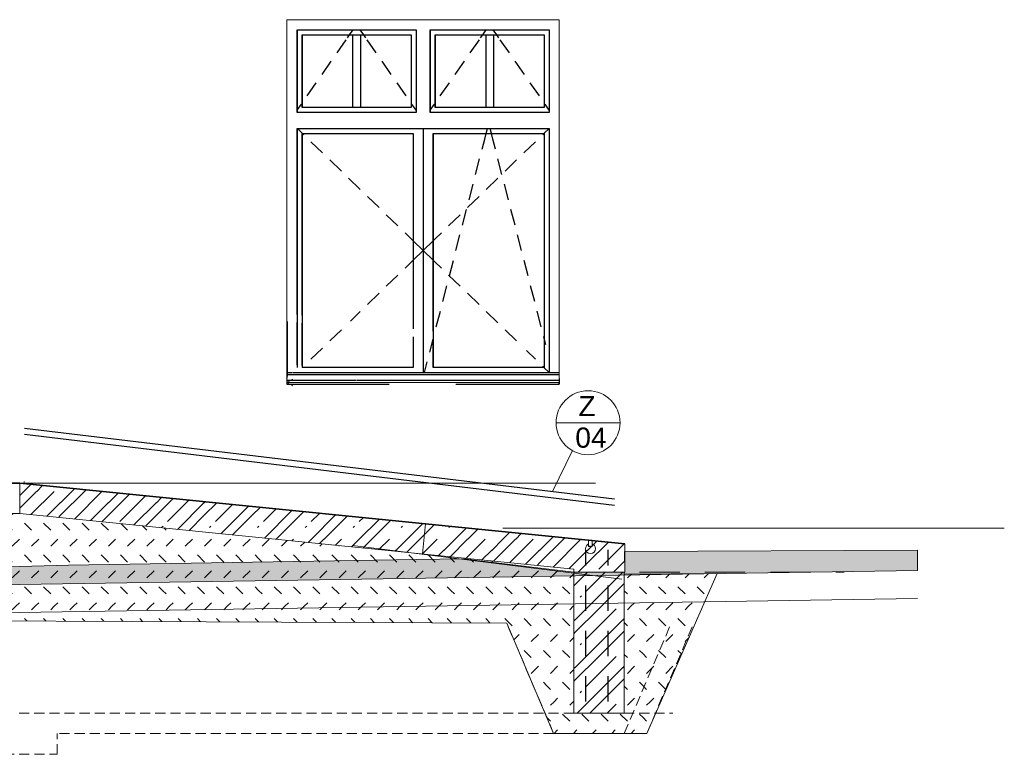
# Model space of a CAD drawing. Header units: millimetres. Extents: x 126830 to 197420, y -10585 to 21156.
# Tile 53 of 100: x 182881 to 187763, y -10585 to -6940. Entities that reach past the tile are written whole.
import ezdxf

# ---------------------------------------------------------------- set-up
doc = ezdxf.new("R2010")
doc.units = ezdxf.units.MM
doc.header["$MEASUREMENT"] = 0
for name, pattern in [('Čárkovaná', [325, 200, -125]), ('čárkovaná 3', [75, 50, -25]), ('Čárkovaná M', [225, 125, -100])]:
    doc.linetypes.add(name, pattern=pattern)
for name, color, linetype in [('Konstrukce - nenosné', 7, 'Continuous'), ('Nové_0', 7, 'Continuous'), ('Nové_Konstrukce - nosné', 7, 'Continuous'), ('Popis', 7, 'Continuous'), ('Popis_CZ', 7, 'Continuous'), ('Situace - terén', 7, 'Continuous'), ('TZB - VZT', 7, 'Continuous'), ('Výplně - Povrchové', 7, 'Continuous')]:
    doc.layers.add(name, color=color, linetype=linetype)
doc.styles.add('GENEROVANÝ_STYL_1', font='txt')

# ---------------------------------------------------------------- blocks, each defined once
blk = doc.blocks.new('*X172', base_point=(40059.5, 0))
at = {"layer": 'Konstrukce - nenosné', "color": 7, "linetype": 'Continuous', "lineweight": 13}
for p, q in [((182902.1, -9280.3), (182936.8, -9245.6)), ((182965.3, -9280.3), (182994.3, -9251.4)), ((183139.6, -9280.3), (183152.6, -9267.3)), ((183202.8, -9280.3), (183210.1, -9273)), ((182881.4, -9300.9), (182902.1, -9280.3)), ((182881.4, -9363.4), (182964.6, -9280.3)), ((182936.4, -9395.6), (183051.7, -9280.3)), ((183083.7, -9336.2), (183139.6, -9280.3)), ((183083.7, -9398.7), (183202.1, -9280.3)), ((183152.3, -9417.3), (183288.6, -9280.9)), ((183321.2, -9336.2), (183368.4, -9288.9)), ((183321.2, -9398.7), (183425.2, -9294.6)), ((183377, -9430), (183504.4, -9302.6)), ((183558.7, -9336.2), (183584.3, -9310.6)), ((183558.7, -9398.7), (183641.1, -9316.3)), ((183614.5, -9430), (183720.2, -9324.3)), ((183015.6, -9403.5), (183083.7, -9335.5)), ((183231.4, -9425.2), (183321.2, -9335.5)), ((183447.2, -9446.9), (183558.7, -9335.5)), ((183663, -9468.6), (183796.2, -9335.5)), ((183796.2, -9336.2), (183800.1, -9332.3)), ((183796.2, -9398.7), (183856.9, -9338)), ((183852, -9430), (183936.1, -9345.9)), ((183878.8, -9490.3), (184015.2, -9353.9)), ((184033.7, -9398.7), (184072.7, -9359.7)), ((184089.5, -9430), (184151.9, -9367.6)), ((183073.1, -9409.3), (183083.7, -9398.7)), ((183288.9, -9431), (183321.2, -9398.7)), ((183504.7, -9452.7), (183558.7, -9398.7)), ((183720.5, -9474.4), (183796.2, -9398.7)), ((183936.3, -9496.1), (184033.7, -9398.7)), ((184094.7, -9512), (184231.1, -9375.6)), ((184152.8, -9517.1), (184271.2, -9398.7)), ((184271.2, -9398.7), (184288.6, -9381.3)), ((184327, -9430), (184367.7, -9389.3)), ((184327.1, -9517.1), (184446.9, -9397.2)), ((184390.3, -9517.1), (184504.4, -9403)), ((184564.5, -9430), (184583.6, -9411)), ((184564.6, -9517.1), (184662.7, -9418.9)), ((183584.6, -9459.9), (183591.7, -9452.9)), ((183822.1, -9459.9), (183829.2, -9452.9)), ((184059.6, -9459.9), (184066.7, -9452.9)), ((184297.1, -9459.9), (184304.2, -9452.9)), ((184534.6, -9459.9), (184541.7, -9452.9)), ((184627.8, -9517.1), (184720.2, -9424.7)), ((184772.1, -9459.9), (184779.2, -9452.9)), ((184802.1, -9517.1), (184878.6, -9440.6)), ((184865.3, -9517.1), (184936, -9446.4)), ((185009.6, -9459.9), (185015.2, -9454.3)), ((185039.6, -9517.1), (185094.4, -9462.3)), ((185102.8, -9517.1), (185151.9, -9468)), ((184151.4, -9517.7), (184152.1, -9517.1)), ((184230.6, -9525.7), (184239.2, -9517.1)), ((184310.5, -9533.7), (184327.1, -9517.1)), ((184367.3, -9539.4), (184389.6, -9517.1)), ((184446.4, -9547.3), (184476.7, -9517.1)), ((184526.3, -9555.4), (184564.6, -9517.1)), ((184583.1, -9561.1), (184627.1, -9517.1)), ((184662.2, -9569), (184714.2, -9517.1)), ((184746.2, -9573), (184802.1, -9517.1)), ((184798.9, -9582.8), (184864.6, -9517.1)), ((184878, -9590.7), (184951.7, -9517.1)), ((184983.7, -9573), (185039.6, -9517.1)), ((185014.7, -9604.5), (185102.1, -9517.1)), ((185093.8, -9612.4), (185189.2, -9517.1)), ((185221.2, -9573), (185277.1, -9517.1)), ((185230.5, -9626.2), (185339.6, -9517.1)), ((185277.1, -9517.1), (185310.2, -9483.9)), ((185309.7, -9634.1), (185426.7, -9517.1)), ((185340.3, -9517.1), (185367.7, -9489.7)), ((185458.7, -9573), (185514.6, -9517.1)), ((185458.7, -9635.5), (185577.1, -9517.1)), ((185514.6, -9517.1), (185526, -9505.6)), ((185525.5, -9655.8), (185662, -9519.3)), ((185577.8, -9517.1), (185583.5, -9511.4)), ((185696.2, -9573), (185741.9, -9527.3)), ((185696.2, -9635.5), (185798.7, -9533)), ((185752, -9666.7), (185877.8, -9540.9)), ((184741.4, -9577), (184746.2, -9572.2)), ((184957.2, -9598.7), (184983.7, -9572.2)), ((185173, -9620.4), (185221.2, -9572.2)), ((185388.8, -9642.1), (185458.7, -9572.2)), ((185604.6, -9663.8), (185696.2, -9572.2)), ((185446.3, -9647.8), (185458.7, -9635.5)), ((185650.7, -9680.9), (185696.2, -9635.5)), ((185825, -9680.9), (185880.8, -9625.1))]:
    blk.add_line(p, q, dxfattribs=at)
blk = doc.blocks.new('výplň_40_2', base_point=(40059.5, 0))
at = {"layer": 'Konstrukce - nenosné', "color": 7, "linetype": 'Continuous', "lineweight": 13, "flags": 128}
blk.add_lwpolyline([(182881.4, -9390), (182881.4, -9240), (185880.8, -9541.2), (185880.8, -9680.9), (185628.4, -9680.9), (185628.4, -9666.1)], close=True, dxfattribs=at)
at = {"layer": 'Konstrukce - nenosné', "color": 7, "linetype": 'Continuous', "lineweight": 13}
blk.add_blockref('*X172', (40059.5, 0), dxfattribs=at)
blk = doc.blocks.new('Čára_41_2', base_point=(184205.8, -8740))
at = {"layer": 'Popis', "color": 7, "linetype": 'Continuous', "lineweight": 13}
for q in [(184234.5, -8723.5), (185559.5, -8740), (184234.5, -8756.6)]:
    blk.add_line((184205.8, -8740), q, dxfattribs=at)
blk = doc.blocks.new('Čára_42_2', base_point=(182483.3, -9240))
at = {"layer": 'Popis', "color": 7, "linetype": 'Continuous', "lineweight": 13}
for q in [(182512, -9223.5), (185735.7, -9240), (182512, -9256.6)]:
    blk.add_line((182483.3, -9240), q, dxfattribs=at)
blk = doc.blocks.new('*X301', base_point=(40059.5, 0))
at = {"layer": 'Konstrukce - nenosné', "color": 7, "linetype": 'Continuous', "lineweight": 13}
for p, q in [((185628.4, -9686.1), (185633.6, -9680.9)), ((185633.6, -9681.6), (185634.3, -9680.9)), ((185633.6, -9744.1), (185696.8, -9680.9)), ((185689.5, -9862.5), (185871.1, -9680.9)), ((185689.5, -9775.4), (185784, -9680.9)), ((185871.1, -9681.6), (185871.8, -9680.9)), ((185628.4, -9749.4), (185633.6, -9744.1)), ((185752.8, -9862.5), (185871.1, -9744.1)), ((185871.1, -9744.1), (185878.4, -9736.9)), ((185659.6, -9805.3), (185666.6, -9798.3)), ((185633.6, -9918.4), (185689.5, -9862.5)), ((185633.6, -9980.9), (185752, -9862.5)), ((185689.5, -10012.2), (185839.1, -9862.5)), ((185628.4, -9922.9), (185633.6, -9917.6)), ((185689.5, -10099.3), (185871.1, -9917.6)), ((185871.1, -9918.4), (185878.4, -9911.1)), ((185628.4, -9986.1), (185633.6, -9980.9)), ((185752.8, -10099.3), (185871.1, -9980.9)), ((185871.1, -9980.9), (185878.4, -9973.6)), ((185659.6, -10042.1), (185666.6, -10035)), ((185633.6, -10155.1), (185689.5, -10099.3)), ((185633.6, -10217.6), (185752, -10099.3)), ((185689.5, -10248.9), (185839.1, -10099.3)), ((185628.4, -10159.6), (185633.6, -10154.4)), ((185689.5, -10336), (185871.1, -10154.4)), ((185871.1, -10155.1), (185878.4, -10147.9)), ((185628.4, -10222.9), (185633.6, -10217.6)), ((185752.8, -10336), (185871.1, -10217.6)), ((185871.1, -10217.6), (185878.4, -10210.4)), ((185659.6, -10278.8), (185666.6, -10271.8)), ((185644.6, -10380.9), (185689.5, -10336)), ((185707.1, -10380.9), (185752, -10336)), ((185794.2, -10380.9), (185839.1, -10336))]:
    blk.add_line(p, q, dxfattribs=at)
blk = doc.blocks.new('výplň_73_2', base_point=(40059.5, 0))
at = {"layer": 'Konstrukce - nenosné', "color": 7, "linetype": 'Continuous', "lineweight": 13, "flags": 128}
blk.add_lwpolyline([(185878.4, -10380.9), (185628.4, -10380.9), (185628.4, -9680.9), (185878.4, -9680.9)], close=True, dxfattribs=at)
at = {"layer": 'Konstrukce - nenosné', "color": 7, "linetype": 'Continuous', "lineweight": 13}
blk.add_blockref('*X301', (40059.5, 0), dxfattribs=at)
blk = doc.blocks.new('*X303', base_point=(40059.5, 0))
at = {"layer": 'Výplně - Povrchové', "color": 7, "linetype": 'Continuous', "lineweight": 13}
for p, q in [((181033.7, -9394.3), (181037.9, -9390)), ((181129, -9394.3), (181133.2, -9390)), ((181224.3, -9394.3), (181228.5, -9390)), ((181319.6, -9394.3), (181323.8, -9390)), ((181414.9, -9394.3), (181419.1, -9390)), ((181510.2, -9394.3), (181514.4, -9390)), ((181605.5, -9394.3), (181609.7, -9390)), ((181700.8, -9394.3), (181705, -9390)), ((181796.1, -9394.3), (181800.3, -9390)), ((181891.4, -9394.3), (181895.6, -9390)), ((181986.7, -9394.3), (181990.9, -9390)), ((182082, -9394.3), (182086.2, -9390)), ((182177.3, -9394.3), (182181.5, -9390)), ((182272.6, -9394.3), (182276.8, -9390)), ((182367.9, -9394.3), (182372.1, -9390)), ((182463.2, -9394.3), (182467.4, -9390)), ((182558.5, -9394.3), (182562.7, -9390)), ((182653.8, -9394.3), (182658, -9390)), ((182749.1, -9394.3), (182753.3, -9390)), ((182844.4, -9394.3), (182848.6, -9390)), ((180938.4, -9473.2), (180908.1, -9442.9)), ((181033.7, -9473.2), (180998.3, -9437.8)), ((181129, -9473.2), (181093.6, -9437.8)), ((181206.6, -9455.5), (181188.9, -9437.8)), ((181224.3, -9473.2), (181206.6, -9455.5)), ((181319.6, -9473.2), (181284.2, -9437.8)), ((181414.9, -9473.2), (181379.5, -9437.8)), ((181510.2, -9473.2), (181474.8, -9437.8)), ((181605.5, -9473.2), (181570.1, -9437.8)), ((181683.1, -9455.5), (181665.4, -9437.8)), ((181700.8, -9473.2), (181683.1, -9455.5)), ((181796.1, -9473.2), (181760.7, -9437.8)), ((181891.4, -9473.2), (181856, -9437.8)), ((181986.7, -9473.2), (181951.3, -9437.8)), ((182082, -9473.2), (182046.6, -9437.8)), ((182159.6, -9455.5), (182141.9, -9437.8)), ((182177.3, -9473.2), (182159.6, -9455.5)), ((182272.6, -9473.2), (182237.2, -9437.8)), ((182367.9, -9473.2), (182332.5, -9437.8)), ((182463.2, -9473.2), (182427.8, -9437.8)), ((182558.5, -9473.2), (182523.1, -9437.8)), ((182636.1, -9455.5), (182618.4, -9437.8)), ((182653.8, -9473.2), (182636.1, -9455.5)), ((182749.1, -9473.2), (182713.7, -9437.8)), ((182844.4, -9473.2), (182809, -9437.8)), ((182939.7, -9473.2), (182904.3, -9437.8)), ((183035, -9473.2), (182999.6, -9437.8)), ((183112.6, -9455.5), (183094.9, -9437.8)), ((183130.3, -9473.2), (183112.6, -9455.5)), ((183225.6, -9473.2), (183190.2, -9437.8)), ((183320.9, -9473.2), (183285.5, -9437.8)), ((183416.2, -9473.2), (183383.5, -9440.5)), ((183511.5, -9473.2), (183489.5, -9451.2)), ((183606.8, -9473.2), (183595.4, -9461.8)), ((180747.8, -9552.1), (180783.2, -9516.8)), ((180843.1, -9552.1), (180878.5, -9516.8)), ((180938.4, -9552.1), (180973.8, -9516.8)), ((181033.7, -9552.1), (181069.1, -9516.8)), ((181129, -9552.1), (181164.4, -9516.8)), ((181224.3, -9552.1), (181259.7, -9516.8)), ((181319.6, -9552.1), (181355, -9516.8)), ((181414.9, -9552.1), (181450.3, -9516.8)), ((181510.2, -9552.1), (181545.6, -9516.8)), ((181605.5, -9552.1), (181640.9, -9516.8)), ((181700.8, -9552.1), (181736.2, -9516.8)), ((181796.1, -9552.1), (181831.5, -9516.8)), ((181891.4, -9552.1), (181926.8, -9516.8)), ((181986.7, -9552.1), (182022.1, -9516.8)), ((182082, -9552.1), (182117.4, -9516.8)), ((182177.3, -9552.1), (182212.7, -9516.8)), ((182272.6, -9552.1), (182308, -9516.8)), ((182367.9, -9552.1), (182403.3, -9516.8)), ((182463.2, -9552.1), (182498.6, -9516.8)), ((182558.5, -9552.1), (182593.9, -9516.8)), ((182653.8, -9552.1), (182689.2, -9516.8)), ((182749.1, -9552.1), (182784.5, -9516.8)), ((182844.4, -9552.1), (182879.8, -9516.8)), ((182939.7, -9552.1), (182975.1, -9516.8)), ((183035, -9552.1), (183070.4, -9516.8)), ((183130.3, -9552.1), (183165.7, -9516.8)), ((183225.6, -9552.1), (183261, -9516.8)), ((183320.9, -9552.1), (183356.3, -9516.8)), ((183416.2, -9552.1), (183451.6, -9516.8)), ((183511.5, -9552.1), (183546.9, -9516.8)), ((183606.8, -9552.1), (183642.2, -9516.8)), ((183702.1, -9473.2), (183701.4, -9472.5)), ((183702.1, -9552.1), (183737.5, -9516.8)), ((183797.4, -9552.1), (183832.8, -9516.8)), ((183892.7, -9552.1), (183928.1, -9516.8)), ((183988, -9552.1), (184023.4, -9516.8)), ((184083.3, -9552.1), (184118.7, -9516.8)), ((184178.6, -9552.1), (184207.4, -9523.3)), ((184273.9, -9552.1), (184294, -9532)), ((184369.2, -9552.1), (184380.6, -9540.7)), ((184464.5, -9552.1), (184467.2, -9549.4)), ((180652.5, -9631), (180623.8, -9602.3)), ((180730.1, -9613.4), (180712.4, -9595.7)), ((180747.8, -9631), (180730.1, -9613.4)), ((180843.1, -9631), (180807.7, -9595.7)), ((180938.4, -9631), (180903, -9595.7)), ((181033.7, -9631), (180998.3, -9595.7)), ((181129, -9631), (181093.6, -9595.7)), ((181206.6, -9613.4), (181188.9, -9595.7)), ((181224.3, -9631), (181206.6, -9613.4)), ((181319.6, -9631), (181284.2, -9595.7)), ((181414.9, -9631), (181379.5, -9595.7)), ((181510.2, -9631), (181474.8, -9595.7)), ((181605.5, -9631), (181570.1, -9595.7)), ((181683.1, -9613.4), (181665.4, -9595.7)), ((181700.8, -9631), (181683.1, -9613.4)), ((181796.1, -9631), (181760.7, -9595.7)), ((181891.4, -9631), (181856, -9595.7)), ((181986.7, -9631), (181951.3, -9595.7)), ((182082, -9631), (182046.6, -9595.7)), ((182159.6, -9613.4), (182141.9, -9595.7)), ((182177.3, -9631), (182159.6, -9613.4)), ((182272.6, -9631), (182237.2, -9595.7)), ((182367.9, -9631), (182332.5, -9595.7)), ((182463.2, -9631), (182427.8, -9595.7)), ((182558.5, -9631), (182523.1, -9595.7)), ((182636.1, -9613.4), (182618.4, -9595.7)), ((182653.8, -9631), (182636.1, -9613.4)), ((182749.1, -9631), (182713.7, -9595.7)), ((182844.4, -9631), (182809, -9595.7)), ((182939.7, -9631), (182904.3, -9595.7)), ((183035, -9631), (182999.6, -9595.7)), ((183112.6, -9613.4), (183094.9, -9595.7)), ((183130.3, -9631), (183112.6, -9613.4)), ((183225.6, -9631), (183190.2, -9595.7)), ((183320.9, -9631), (183285.5, -9595.7)), ((183416.2, -9631), (183380.8, -9595.7)), ((183511.5, -9631), (183476.1, -9595.7)), ((183589.1, -9613.4), (183571.4, -9595.7)), ((183606.8, -9631), (183589.1, -9613.4)), ((183702.1, -9631), (183666.7, -9595.7)), ((183797.4, -9631), (183762, -9595.7)), ((183892.7, -9631), (183857.3, -9595.7)), ((183988, -9631), (183952.6, -9595.7)), ((184065.6, -9613.4), (184047.9, -9595.7)), ((184083.3, -9631), (184065.6, -9613.4)), ((184178.6, -9631), (184143.2, -9595.7)), ((184273.9, -9631), (184238.5, -9595.7)), ((184369.2, -9631), (184333.8, -9595.7)), ((184464.5, -9631), (184429.1, -9595.7)), ((184542.1, -9613.4), (184524.4, -9595.7)), ((184559.8, -9631), (184542.1, -9613.4)), ((184655.1, -9631), (184619.7, -9595.7)), ((184750.4, -9631), (184715, -9595.7)), ((184845.7, -9631), (184810.3, -9595.7)), ((184941, -9631), (184905.6, -9595.7)), ((185018.6, -9613.4), (185009.2, -9603.9)), ((185036.3, -9631), (185018.6, -9613.4)), ((185131.6, -9631), (185115.1, -9614.6)), ((185226.9, -9631), (185221.1, -9625.2)), ((180478.7, -9693.1), (180497.3, -9674.6)), ((180557.2, -9709.9), (180592.6, -9674.6)), ((180652.5, -9709.9), (180687.9, -9674.6)), ((180747.8, -9709.9), (180783.2, -9674.6)), ((180843.1, -9709.9), (180878.5, -9674.6)), ((180938.4, -9709.9), (180973.8, -9674.6)), ((181033.7, -9709.9), (181069.1, -9674.6)), ((181129, -9709.9), (181164.4, -9674.6)), ((181224.3, -9709.9), (181259.7, -9674.6)), ((181319.6, -9709.9), (181355, -9674.6)), ((181414.9, -9709.9), (181450.3, -9674.6)), ((181510.2, -9709.9), (181545.6, -9674.6)), ((181605.5, -9709.9), (181640.9, -9674.6)), ((181700.8, -9709.9), (181736.2, -9674.6)), ((181796.1, -9709.9), (181831.5, -9674.6)), ((181891.4, -9709.9), (181926.8, -9674.6)), ((181986.7, -9709.9), (182022.1, -9674.6)), ((182082, -9709.9), (182117.4, -9674.6)), ((182177.3, -9709.9), (182212.7, -9674.6)), ((182272.6, -9709.9), (182308, -9674.6)), ((182367.9, -9709.9), (182403.3, -9674.6)), ((182463.2, -9709.9), (182498.6, -9674.6)), ((182558.5, -9709.9), (182593.9, -9674.6)), ((182653.8, -9709.9), (182689.2, -9674.6)), ((182749.1, -9709.9), (182784.5, -9674.6)), ((182844.4, -9709.9), (182879.8, -9674.6)), ((182939.7, -9709.9), (182975.1, -9674.6)), ((183035, -9709.9), (183070.4, -9674.6)), ((183130.3, -9709.9), (183165.7, -9674.6)), ((183225.6, -9709.9), (183261, -9674.6)), ((183320.9, -9709.9), (183356.3, -9674.6)), ((183416.2, -9709.9), (183451.6, -9674.6)), ((183511.5, -9709.9), (183546.9, -9674.6)), ((183606.8, -9709.9), (183642.2, -9674.6)), ((183702.1, -9709.9), (183737.5, -9674.6)), ((183797.4, -9709.9), (183832.8, -9674.6)), ((183892.7, -9709.9), (183928.1, -9674.6)), ((183988, -9709.9), (184023.4, -9674.6)), ((184083.3, -9709.9), (184118.7, -9674.6)), ((184178.6, -9709.9), (184214, -9674.6)), ((184273.9, -9709.9), (184309.3, -9674.6)), ((184369.2, -9709.9), (184404.6, -9674.6)), ((184464.5, -9709.9), (184499.9, -9674.6)), ((184559.8, -9709.9), (184595.2, -9674.6)), ((184655.1, -9709.9), (184690.5, -9674.6)), ((184750.4, -9709.9), (184785.8, -9674.6)), ((184845.7, -9709.9), (184881.1, -9674.6)), ((184941, -9709.9), (184976.4, -9674.6)), ((185036.3, -9709.9), (185071.7, -9674.6)), ((185131.6, -9709.9), (185167, -9674.6)), ((185226.9, -9709.9), (185262.3, -9674.6)), ((185322.2, -9709.9), (185357.6, -9674.6)), ((185417.5, -9709.9), (185452.9, -9674.6)), ((185512.8, -9709.9), (185548.2, -9674.6)), ((185608.1, -9709.9), (185628.4, -9689.7)), ((185894, -9709.9), (185913.8, -9690.2)), ((185989.3, -9709.9), (186009.5, -9689.7)), ((186084.6, -9709.9), (186105.2, -9689.3)), ((186179.9, -9709.9), (186201, -9688.9)), ((186275.2, -9709.9), (186296.7, -9688.4)), ((180557.2, -9788.9), (180521.8, -9753.5)), ((180652.5, -9788.9), (180617.1, -9753.5)), ((180730.1, -9771.2), (180712.4, -9753.5)), ((180843.1, -9788.9), (180807.7, -9753.5)), ((180938.4, -9788.9), (180903, -9753.5)), ((181033.7, -9788.9), (180998.3, -9753.5)), ((181129, -9788.9), (181093.6, -9753.5)), ((181206.6, -9771.2), (181188.9, -9753.5)), ((181319.6, -9788.9), (181284.2, -9753.5)), ((181414.9, -9788.9), (181379.5, -9753.5)), ((181510.2, -9788.9), (181474.8, -9753.5)), ((181605.5, -9788.9), (181570.1, -9753.5)), ((181683.1, -9771.2), (181665.4, -9753.5)), ((181796.1, -9788.9), (181760.7, -9753.5)), ((181891.4, -9788.9), (181856, -9753.5)), ((181986.7, -9788.9), (181951.3, -9753.5)), ((182082, -9788.9), (182046.6, -9753.5)), ((182159.6, -9771.2), (182141.9, -9753.5)), ((182272.6, -9788.9), (182237.2, -9753.5)), ((182367.9, -9788.9), (182332.5, -9753.5)), ((182463.2, -9788.9), (182427.8, -9753.5)), ((182558.5, -9788.9), (182523.1, -9753.5)), ((182636.1, -9771.2), (182618.4, -9753.5)), ((182749.1, -9788.9), (182713.7, -9753.5)), ((182844.4, -9788.9), (182809, -9753.5)), ((182939.7, -9788.9), (182904.3, -9753.5)), ((183035, -9788.9), (182999.6, -9753.5)), ((183112.6, -9771.2), (183094.9, -9753.5)), ((183225.6, -9788.9), (183190.2, -9753.5)), ((183320.9, -9788.9), (183285.5, -9753.5)), ((183416.2, -9788.9), (183380.8, -9753.5)), ((183511.5, -9788.9), (183476.1, -9753.5)), ((183589.1, -9771.2), (183571.4, -9753.5)), ((183702.1, -9788.9), (183666.7, -9753.5)), ((183797.4, -9788.9), (183762, -9753.5)), ((183892.7, -9788.9), (183857.3, -9753.5)), ((183988, -9788.9), (183952.6, -9753.5)), ((184065.6, -9771.2), (184047.9, -9753.5)), ((184178.6, -9788.9), (184143.2, -9753.5)), ((184273.9, -9788.9), (184238.5, -9753.5)), ((184369.2, -9788.9), (184333.8, -9753.5)), ((184464.5, -9788.9), (184429.1, -9753.5)), ((184542.1, -9771.2), (184524.4, -9753.5)), ((184655.1, -9788.9), (184619.7, -9753.5)), ((184750.4, -9788.9), (184715, -9753.5)), ((184845.7, -9788.9), (184810.3, -9753.5)), ((184941, -9788.9), (184905.6, -9753.5)), ((185018.6, -9771.2), (185000.9, -9753.5)), ((185131.6, -9788.9), (185096.2, -9753.5)), ((185226.9, -9788.9), (185191.5, -9753.5)), ((185322.2, -9788.9), (185286.8, -9753.5)), ((185417.5, -9788.9), (185382.1, -9753.5)), ((185495.1, -9771.2), (185477.4, -9753.5)), ((185608.1, -9788.9), (185572.7, -9753.5)), ((185971.6, -9771.2), (185953.9, -9753.5)), ((186084.6, -9788.9), (186049.2, -9753.5)), ((186179.9, -9788.9), (186144.5, -9753.5)), ((186275.2, -9788.9), (186239.8, -9753.5)), ((179890.1, -9788.9), (179886.9, -9785.7)), ((179985.4, -9788.9), (179981.8, -9785.3)), ((180080.7, -9788.9), (180076.7, -9784.8)), ((180176, -9788.9), (180171.6, -9784.4)), ((180747.8, -9788.9), (180730.1, -9771.2)), ((181224.3, -9788.9), (181206.6, -9771.2)), ((181700.8, -9788.9), (181683.1, -9771.2)), ((182177.3, -9788.9), (182159.6, -9771.2)), ((182653.8, -9788.9), (182636.1, -9771.2)), ((183130.3, -9788.9), (183112.6, -9771.2)), ((183606.8, -9788.9), (183589.1, -9771.2)), ((184083.3, -9788.9), (184065.6, -9771.2)), ((184559.8, -9788.9), (184542.1, -9771.2)), ((185036.3, -9788.9), (185018.6, -9771.2)), ((185512.8, -9788.9), (185495.1, -9771.2)), ((185894, -9788.9), (185878.4, -9773.2)), ((185989.3, -9788.9), (185971.6, -9771.2)), ((179827.7, -9834.9), (179830.2, -9832.4)), ((179890.1, -9867.8), (179907.8, -9850.1)), ((179907.8, -9850.1), (179925.5, -9832.4)), ((179985.4, -9867.8), (180003.1, -9850.1)), ((180003.1, -9850.1), (180020.8, -9832.4)), ((180080.7, -9867.8), (180098.4, -9850.1)), ((180098.4, -9850.1), (180116.1, -9832.4)), ((180176, -9867.8), (180193.7, -9850.1)), ((180193.7, -9850.1), (180211.4, -9832.4)), ((180478.7, -9851), (180479.6, -9850.1)), ((180479.6, -9850.1), (180497.3, -9832.4)), ((180557.2, -9867.8), (180574.9, -9850.1)), ((180574.9, -9850.1), (180592.6, -9832.4)), ((180652.5, -9867.8), (180670.2, -9850.1)), ((180670.2, -9850.1), (180687.9, -9832.4)), ((180747.8, -9867.8), (180765.5, -9850.1)), ((180765.5, -9850.1), (180783.2, -9832.4)), ((180843.1, -9867.8), (180860.8, -9850.1)), ((180860.8, -9850.1), (180878.5, -9832.4)), ((180938.4, -9867.8), (180956.1, -9850.1)), ((180956.1, -9850.1), (180973.8, -9832.4)), ((181033.7, -9867.8), (181051.4, -9850.1)), ((181051.4, -9850.1), (181069.1, -9832.4)), ((181129, -9867.8), (181146.7, -9850.1)), ((181146.7, -9850.1), (181164.4, -9832.4)), ((181224.3, -9867.8), (181242, -9850.1)), ((181242, -9850.1), (181259.7, -9832.4)), ((181319.6, -9867.8), (181337.3, -9850.1)), ((181337.3, -9850.1), (181355, -9832.4)), ((181414.9, -9867.8), (181432.6, -9850.1)), ((181432.6, -9850.1), (181450.3, -9832.4)), ((181510.2, -9867.8), (181527.9, -9850.1)), ((181527.9, -9850.1), (181545.6, -9832.4)), ((181605.5, -9867.8), (181623.2, -9850.1)), ((181623.2, -9850.1), (181640.9, -9832.4)), ((181700.8, -9867.8), (181718.5, -9850.1)), ((181718.5, -9850.1), (181736.2, -9832.4)), ((181796.1, -9867.8), (181813.8, -9850.1)), ((181813.8, -9850.1), (181831.5, -9832.4)), ((181891.4, -9867.8), (181909.1, -9850.1)), ((181909.1, -9850.1), (181926.8, -9832.4)), ((181986.7, -9867.8), (182004.4, -9850.1)), ((182004.4, -9850.1), (182022.1, -9832.4)), ((182082, -9867.8), (182099.7, -9850.1)), ((182099.7, -9850.1), (182117.4, -9832.4)), ((182177.3, -9867.8), (182195, -9850.1)), ((182195, -9850.1), (182212.7, -9832.4)), ((182272.6, -9867.8), (182290.3, -9850.1)), ((182290.3, -9850.1), (182308, -9832.4)), ((182367.9, -9867.8), (182385.6, -9850.1)), ((182385.6, -9850.1), (182403.3, -9832.4)), ((182463.2, -9867.8), (182480.9, -9850.1)), ((182480.9, -9850.1), (182498.6, -9832.4)), ((182558.5, -9867.8), (182576.2, -9850.1)), ((182576.2, -9850.1), (182593.9, -9832.4)), ((182653.8, -9867.8), (182671.5, -9850.1)), ((182671.5, -9850.1), (182689.2, -9832.4)), ((182749.1, -9867.8), (182766.8, -9850.1)), ((182766.8, -9850.1), (182784.5, -9832.4)), ((182844.4, -9867.8), (182862.1, -9850.1)), ((182862.1, -9850.1), (182879.8, -9832.4)), ((182939.7, -9867.8), (182957.4, -9850.1)), ((182957.4, -9850.1), (182975.1, -9832.4)), ((183035, -9867.8), (183052.7, -9850.1)), ((183052.7, -9850.1), (183070.4, -9832.4)), ((183130.3, -9867.8), (183148, -9850.1)), ((183148, -9850.1), (183165.7, -9832.4)), ((183225.6, -9867.8), (183243.3, -9850.1)), ((183243.3, -9850.1), (183261, -9832.4)), ((183320.9, -9867.8), (183338.6, -9850.1)), ((183338.6, -9850.1), (183356.3, -9832.4)), ((183416.2, -9867.8), (183433.9, -9850.1)), ((183433.9, -9850.1), (183451.6, -9832.4)), ((183511.5, -9867.8), (183529.2, -9850.1)), ((183529.2, -9850.1), (183546.9, -9832.4)), ((183606.8, -9867.8), (183624.5, -9850.1)), ((183624.5, -9850.1), (183642.2, -9832.4)), ((183702.1, -9867.8), (183719.8, -9850.1)), ((183719.8, -9850.1), (183737.5, -9832.4)), ((183797.4, -9867.8), (183815.1, -9850.1)), ((183815.1, -9850.1), (183832.8, -9832.4)), ((183892.7, -9867.8), (183910.4, -9850.1)), ((183910.4, -9850.1), (183928.1, -9832.4)), ((183988, -9867.8), (184005.7, -9850.1)), ((184005.7, -9850.1), (184023.4, -9832.4)), ((184083.3, -9867.8), (184101, -9850.1)), ((184101, -9850.1), (184118.7, -9832.4)), ((184178.6, -9867.8), (184196.3, -9850.1)), ((184196.3, -9850.1), (184214, -9832.4)), ((184273.9, -9867.8), (184291.6, -9850.1)), ((184291.6, -9850.1), (184309.3, -9832.4)), ((184369.2, -9867.8), (184386.9, -9850.1)), ((184386.9, -9850.1), (184404.6, -9832.4)), ((184464.5, -9867.8), (184482.2, -9850.1)), ((184482.2, -9850.1), (184499.9, -9832.4)), ((184559.8, -9867.8), (184577.5, -9850.1)), ((184577.5, -9850.1), (184595.2, -9832.4)), ((184655.1, -9867.8), (184672.8, -9850.1)), ((184672.8, -9850.1), (184690.5, -9832.4)), ((184750.4, -9867.8), (184768.1, -9850.1)), ((184768.1, -9850.1), (184785.8, -9832.4)), ((184845.7, -9867.8), (184863.4, -9850.1)), ((184863.4, -9850.1), (184881.1, -9832.4)), ((184941, -9867.8), (184958.7, -9850.1)), ((184958.7, -9850.1), (184976.4, -9832.4)), ((185036.3, -9867.8), (185054, -9850.1)), ((185054, -9850.1), (185071.7, -9832.4)), ((185131.6, -9867.8), (185149.3, -9850.1)), ((185149.3, -9850.1), (185167, -9832.4)), ((185226.9, -9867.8), (185244.6, -9850.1)), ((185244.6, -9850.1), (185262.3, -9832.4)), ((185322.2, -9867.8), (185339.9, -9850.1)), ((185339.9, -9850.1), (185357.6, -9832.4)), ((185417.5, -9867.8), (185435.2, -9850.1)), ((185435.2, -9850.1), (185452.9, -9832.4)), ((185512.8, -9867.8), (185530.5, -9850.1)), ((185530.5, -9850.1), (185548.2, -9832.4)), ((185608.1, -9867.8), (185625.8, -9850.1)), ((185625.8, -9850.1), (185628.4, -9847.5)), ((185894, -9867.8), (185911.7, -9850.1)), ((185911.7, -9850.1), (185929.4, -9832.4)), ((185989.3, -9867.8), (186007, -9850.1)), ((186007, -9850.1), (186024.7, -9832.4)), ((186084.6, -9867.8), (186102.3, -9850.1)), ((186102.3, -9850.1), (186120, -9832.4)), ((186179.9, -9867.8), (186197.6, -9850.1)), ((186197.6, -9850.1), (186215.3, -9832.4)), ((179890.1, -9946.7), (179868.9, -9925.5)), ((179985.4, -9946.7), (179950, -9911.3)), ((180080.7, -9946.7), (180045.3, -9911.3)), ((180176, -9946.7), (180140.6, -9911.3)), ((180557.2, -9946.7), (180521.8, -9911.3)), ((180652.5, -9946.7), (180617.1, -9911.3)), ((180730.1, -9929), (180712.4, -9911.3)), ((180747.8, -9946.7), (180730.1, -9929)), ((180819.8, -9923.4), (180807.7, -9911.3)), ((180905.6, -9913.9), (180903, -9911.3)), ((181001.3, -9914.3), (180998.3, -9911.3)), ((181097.1, -9914.8), (181093.6, -9911.3)), ((181192.8, -9915.2), (181188.9, -9911.3)), ((181288.5, -9915.6), (181284.2, -9911.3)), ((181384.3, -9916.1), (181379.5, -9911.3)), ((181480, -9916.5), (181474.8, -9911.3)), ((181575.7, -9916.9), (181570.1, -9911.3)), ((181671.5, -9917.4), (181665.4, -9911.3)), ((181767.2, -9917.8), (181760.7, -9911.3)), ((181862.9, -9918.2), (181856, -9911.3)), ((181958.7, -9918.7), (181951.3, -9911.3)), ((182054.4, -9919.1), (182046.6, -9911.3)), ((182150.1, -9919.5), (182141.9, -9911.3)), ((182245.9, -9920), (182237.2, -9911.3)), ((182341.6, -9920.4), (182332.5, -9911.3)), ((182437.3, -9920.8), (182427.8, -9911.3)), ((182533.1, -9921.3), (182523.1, -9911.3)), ((182628.8, -9921.7), (182618.4, -9911.3)), ((182724.5, -9922.1), (182713.7, -9911.3)), ((182820.3, -9922.6), (182809, -9911.3)), ((182916, -9923), (182904.3, -9911.3)), ((183011.7, -9923.4), (182999.6, -9911.3)), ((183107.5, -9923.9), (183094.9, -9911.3)), ((183203.2, -9924.3), (183190.2, -9911.3)), ((183298.9, -9924.7), (183285.5, -9911.3)), ((183394.7, -9925.2), (183380.8, -9911.3)), ((183490.4, -9925.6), (183476.1, -9911.3)), ((183586.2, -9926), (183571.4, -9911.3)), ((183681.9, -9926.5), (183666.7, -9911.3)), ((183777.6, -9926.9), (183762, -9911.3)), ((183873.4, -9927.3), (183857.3, -9911.3)), ((183969.1, -9927.8), (183952.6, -9911.3)), ((184064.8, -9928.2), (184047.9, -9911.3)), ((184160.6, -9928.6), (184143.2, -9911.3)), ((184256.3, -9929.1), (184238.5, -9911.3)), ((184352, -9929.5), (184333.8, -9911.3)), ((184447.8, -9930), (184429.1, -9911.3)), ((184542.1, -9929), (184524.4, -9911.3)), ((184543.5, -9930.4), (184542.1, -9929)), ((184639.2, -9930.8), (184619.7, -9911.3)), ((184735, -9931.3), (184715, -9911.3)), ((184830.7, -9931.7), (184810.3, -9911.3)), ((184926.4, -9932.1), (184905.6, -9911.3)), ((185018.6, -9929), (185000.9, -9911.3)), ((185022.2, -9932.6), (185018.6, -9929)), ((185117.9, -9933), (185096.2, -9911.3)), ((185213.6, -9933.4), (185191.5, -9911.3)), ((185322.2, -9946.7), (185286.8, -9911.3)), ((185417.5, -9946.7), (185382.1, -9911.3)), ((185495.1, -9929), (185477.4, -9911.3)), ((185512.8, -9946.7), (185495.1, -9929)), ((185608.1, -9946.7), (185572.7, -9911.3)), ((185894, -9946.7), (185878.4, -9931.1)), ((185971.6, -9929), (185953.9, -9911.3)), ((185989.3, -9946.7), (185971.6, -9929)), ((186084.6, -9946.7), (186049.2, -9911.3)), ((186179.9, -9946.7), (186144.5, -9911.3)), ((186240.9, -9912.4), (186239.8, -9911.3)), ((179906.8, -10008.9), (179925.5, -9990.3)), ((179985.4, -10025.6), (180020.8, -9990.3)), ((180080.7, -10025.6), (180116.1, -9990.3)), ((180176, -10025.6), (180211.4, -9990.3)), ((180478.7, -10008.8), (180497.3, -9990.3)), ((180557.2, -10025.6), (180592.6, -9990.3)), ((180652.5, -10025.6), (180687.9, -9990.3)), ((180747.8, -10025.6), (180783.2, -9990.3)), ((185331.1, -10016.7), (185357.6, -9990.3)), ((185417.5, -10025.6), (185452.9, -9990.3)), ((185512.8, -10025.6), (185548.2, -9990.3)), ((185608.1, -10025.6), (185628.4, -10005.3)), ((185894, -10025.6), (185929.4, -9990.3)), ((185989.3, -10025.6), (186024.7, -9990.3)), ((186084.6, -10025.6), (186120, -9990.3)), ((186179.9, -10025.6), (186199.7, -10005.8)), ((179985.4, -10104.5), (179950, -10069.2)), ((180080.7, -10104.5), (180045.3, -10069.2)), ((180176, -10104.5), (180140.6, -10069.2)), ((180557.2, -10104.5), (180521.8, -10069.2)), ((180652.5, -10104.5), (180617.1, -10069.2)), ((180730.1, -10086.9), (180712.4, -10069.2)), ((180742, -10098.7), (180730.1, -10086.9)), ((185417.5, -10104.5), (185382.1, -10069.2)), ((185495.1, -10086.9), (185477.4, -10069.2)), ((185512.8, -10104.5), (185495.1, -10086.9)), ((185608.1, -10104.5), (185572.7, -10069.2)), ((185894, -10104.5), (185878.4, -10088.9)), ((185971.6, -10086.9), (185953.9, -10069.2)), ((185989.3, -10104.5), (185971.6, -10086.9)), ((186084.6, -10104.5), (186049.2, -10069.2)), ((186163.5, -10088.1), (186144.5, -10069.2)), ((179986, -10182.9), (180020.8, -10148.1)), ((180080.7, -10183.4), (180116.1, -10148.1)), ((180176, -10183.4), (180211.4, -10148.1)), ((180478.7, -10166.6), (180497.3, -10148.1)), ((180557.2, -10183.4), (180592.6, -10148.1)), ((180652.5, -10183.4), (180687.9, -10148.1)), ((185417.5, -10183.4), (185452.9, -10148.1)), ((185512.8, -10183.4), (185548.2, -10148.1)), ((185894, -10183.4), (185929.4, -10148.1)), ((185989.3, -10183.4), (186024.7, -10148.1)), ((186084.6, -10183.4), (186120, -10148.1)), ((185608.1, -10183.4), (185628.4, -10163.2)), ((180080.7, -10262.4), (180045.3, -10227)), ((180176, -10262.4), (180140.6, -10227)), ((180557.2, -10262.4), (180521.8, -10227)), ((180652.5, -10262.4), (180617.1, -10227)), ((185495.1, -10244.7), (185477.4, -10227)), ((185512.8, -10262.4), (185495.1, -10244.7)), ((185608.1, -10262.4), (185572.7, -10227)), ((185894, -10262.4), (185878.4, -10246.7)), ((185971.6, -10244.7), (185953.9, -10227)), ((185989.3, -10262.4), (185971.6, -10244.7)), ((186084.6, -10262.4), (186049.2, -10227)), ((180080.7, -10341.3), (180098.4, -10323.6)), ((180098.4, -10323.6), (180116.1, -10305.9)), ((180176, -10341.3), (180193.7, -10323.6)), ((180193.7, -10323.6), (180211.4, -10305.9)), ((180478.7, -10324.5), (180479.6, -10323.6)), ((180479.6, -10323.6), (180497.3, -10305.9)), ((180557.2, -10341.3), (180574.9, -10323.6)), ((180574.9, -10323.6), (180592.6, -10305.9)), ((185512.8, -10341.3), (185530.5, -10323.6)), ((185530.5, -10323.6), (185548.2, -10305.9)), ((185608.1, -10341.3), (185625.8, -10323.6)), ((185625.8, -10323.6), (185628.4, -10321)), ((185894, -10341.3), (185911.7, -10323.6)), ((185911.7, -10323.6), (185929.4, -10305.9)), ((185989.3, -10341.3), (186007, -10323.6)), ((186007, -10323.6), (186024.7, -10305.9)), ((180176, -10420.2), (180140.6, -10384.8)), ((180557.2, -10420.2), (180521.8, -10384.8)), ((185608.1, -10420.2), (185572.7, -10384.8)), ((185703.4, -10420.2), (185668, -10384.8)), ((185798.7, -10420.2), (185763.3, -10384.8)), ((185894, -10420.2), (185858.6, -10384.8)), ((185971.6, -10402.5), (185953.9, -10384.8)), ((185495.1, -10402.5), (185495, -10402.4)), ((185512.8, -10420.2), (185495.1, -10402.5)), ((185989.3, -10420.2), (185971.6, -10402.5)), ((180114.5, -10465.3), (180116.1, -10463.8)), ((180176, -10499.1), (180211.4, -10463.8)), ((180271.3, -10499.1), (180285.8, -10484.7)), ((180366.6, -10499.1), (180381.1, -10484.7)), ((180461.9, -10499.1), (180476.4, -10484.7)), ((180478.7, -10482.3), (180497.3, -10463.8)), ((180557.2, -10499.1), (180570.4, -10485.9)), ((185531, -10480.9), (185548.2, -10463.8)), ((185626.3, -10480.9), (185643.5, -10463.8)), ((185721.6, -10480.9), (185738.8, -10463.8)), ((185816.9, -10480.9), (185834.1, -10463.8)), ((185912.2, -10480.9), (185929.4, -10463.8)), ((180253.6, -10560.4), (180235.9, -10542.7)), ((180366.6, -10578), (180331.2, -10542.7)), ((180461.9, -10578), (180426.5, -10542.7)), ((180538.1, -10558.9), (180521.8, -10542.7)), ((180176, -10578), (180157.1, -10559.2)), ((180271.3, -10578), (180253.6, -10560.4))]:
    blk.add_line(p, q, dxfattribs=at)
blk = doc.blocks.new('výplň_74_2', base_point=(40059.5, 0))
at = {"layer": 'Výplně - Povrchové', "color": 1, "linetype": 'Continuous', "lineweight": 13, "flags": 128}
blk.add_lwpolyline([(179805.5, -9786), (180168.7, -10584.7), (180526.6, -10584.7), (180824.1, -9913.5), (185295.9, -9933.8), (185528.4, -10480.9), (185990.4, -10480.9), (186339.6, -9688.2), (185878.4, -9690.3), (185878.4, -10380.9), (185628.4, -10380.9), (185628.4, -9916.2), (185628.4, -9666.1), (182881.4, -9390), (181002.3, -9390), (180478.7, -9683.7), (180478.7, -9918.9), (180478.7, -10484.7), (180230.9, -10484.7), (180230.9, -9784.2)], close=True, dxfattribs=at)
at = {"layer": 'Výplně - Povrchové', "color": 7, "linetype": 'Continuous', "lineweight": 13}
blk.add_blockref('*X303', (40059.5, 0), dxfattribs=at)

msp = doc.modelspace()

# ---------------------------------------------------------------- hatches: boundary and pattern name
at = {"layer": 'Situace - terén', "linetype": 'Continuous', "lineweight": 0}
msp.add_hatch(color=255, dxfattribs=at).paths.add_polyline_path([(183122.4, -9645.7), (179783.3, -9737.3), (179807.7, -9790.8), (187333.2, -9672.6), (187333.2, -9572.4), (185879.9, -9578.7), (185880.8, -9680.9), (185628.4, -9680.9), (185079.3, -9615), (184847.6, -9618.7), (184847, -9618.6)])

# ---------------------------------------------------------------- linework, layer by layer
at = {"color": 1, "linetype": 'Continuous', "lineweight": 18}
msp.add_line((187763, -9461.9), (185276.6, -9461.9), dxfattribs=at)
at = {"color": 8, "linetype": 'Continuous', "lineweight": 13}
msp.add_line((185867.1, -9715.8), (184531.2, -9549.3), dxfattribs=at)
at = {"layer": 'Nové_0', "color": 1, "linetype": 'Continuous', "lineweight": 25}
for p, q in [((182904.2, -8966.5), (185830.8, -9317.8)), ((182904.2, -8996.7), (185830.8, -9348)), ((182901.2, -9233.4), (182903.1, -9233.6)), ((182903.1, -9233.6), (182904.2, -9233.7)), ((182904.2, -9233.7), (182904.6, -9233.8))]:
    msp.add_line(p, q, dxfattribs=at)
at = {"layer": 'Nové_Konstrukce - nosné', "color": 1, "linetype": 'Continuous', "lineweight": 25}
for p, q in [((184256.7, -7400), (184256.7, -6990)), ((184256.7, -6990), (184846.7, -6990)), ((184256.8, -6990), (184256.8, -7400)), ((184281.8, -7375), (184281.8, -7015)), ((184281.8, -7015), (184821.8, -7015)), ((184281.8, -7015), (184281.8, -7375)), ((184506.1, -7030.7), (184517, -7015)), ((184517, -7015), (184534.4, -6990)), ((184531.8, -7015), (184531.8, -7375)), ((184586.6, -7015), (184569.2, -6990)), ((184571.8, -7375), (184571.8, -7015)), ((184597.5, -7030.7), (184586.6, -7015)), ((184821.8, -7015), (184821.8, -7375)), ((184846.7, -6990), (184846.7, -7400)), ((184916.7, -7400), (184916.7, -6990)), ((184916.7, -6990), (185506.7, -6990)), ((184916.8, -6990), (184916.8, -7400)), ((184941.8, -7375), (184941.8, -7015)), ((184941.8, -7015), (185481.8, -7015)), ((184941.8, -7015), (184941.8, -7375)), ((185166.1, -7030.7), (185177, -7015)), ((185177, -7015), (185194.4, -6990)), ((185191.8, -7015), (185191.8, -7375)), ((185246.6, -7015), (185229.2, -6990)), ((185231.8, -7375), (185231.8, -7015)), ((185257.5, -7030.7), (185246.6, -7015)), ((185481.8, -7015), (185481.8, -7375)), ((185506.7, -6990), (185506.7, -7400)), ((184454.5, -7104.9), (184500.2, -7039.2)), ((184649.1, -7104.9), (184603.4, -7039.2)), ((185114.5, -7104.9), (185160.2, -7039.2)), ((185309.1, -7104.9), (185263.4, -7039.2)), ((184380.3, -7211.6), (184426, -7145.9)), ((184723.3, -7211.6), (184677.6, -7145.9)), ((185040.3, -7211.6), (185086, -7145.9)), ((185383.3, -7211.6), (185337.6, -7145.9)), ((184306, -7318.3), (184351.7, -7252.7)), ((184797.6, -7318.3), (184751.9, -7252.7)), ((184966, -7318.3), (185011.7, -7252.7)), ((185457.6, -7318.3), (185411.9, -7252.7)), ((184256.8, -7389.1), (184277.5, -7359.4)), ((184846.7, -7389), (184826.1, -7359.4)), ((184916.8, -7389.1), (184937.5, -7359.4)), ((185506.7, -7389), (185486.1, -7359.4)), ((184846.7, -7400), (184256.7, -7400)), ((184821.8, -7375), (184281.8, -7375)), ((185506.7, -7400), (184916.7, -7400)), ((185481.8, -7375), (184941.8, -7375)), ((184256.7, -8402.8), (184256.7, -7480)), ((184256.7, -7480), (185506.7, -7480)), ((184256.8, -7480), (184256.8, -8443.1)), ((184257.6, -7480), (184283.4, -7505)), ((184281.8, -8405.9), (184281.8, -7505)), ((184281.8, -7505), (184831.8, -7505)), ((184281.8, -7505), (184281.8, -8446.2)), ((184283.4, -7505), (184289.3, -7510.7)), ((184831.8, -7505), (184831.8, -8473)), ((184881.8, -7480), (184881.8, -8519.3)), ((184931.8, -8485.1), (184931.8, -7505)), ((184931.8, -7505), (185481.8, -7505)), ((184931.8, -7505), (184931.8, -8485.2)), ((185186.8, -7532.5), (185193.9, -7505)), ((185193.9, -7505), (185200.4, -7480)), ((185219.7, -7505), (185213.3, -7480)), ((185226.8, -7532.5), (185219.7, -7505)), ((185480.2, -7505), (185474.4, -7510.7)), ((185506, -7480), (185480.2, -7505)), ((185481.8, -7505), (185481.8, -8552.2)), ((185506.7, -7480), (185506.7, -8555.2)), ((184325.2, -7545.5), (184382.6, -7601.2)), ((185174, -7582.1), (185186.8, -7532.5)), ((185239.6, -7582.1), (185226.8, -7532.5)), ((185438.5, -7545.5), (185381, -7601.2)), ((184418.5, -7636), (184475.9, -7691.7)), ((185141.6, -7708), (185161.5, -7630.5)), ((185272.1, -7708), (185252.1, -7630.5)), ((185345.1, -7636), (185287.7, -7691.7)), ((184511.9, -7726.5), (184569.3, -7782.1)), ((185109.1, -7833.9), (185129.1, -7756.4)), ((185251.8, -7726.5), (185194.3, -7782.1)), ((185304.5, -7833.9), (185284.5, -7756.4)), ((184605.2, -7816.9), (184662.6, -7872.6)), ((185158.4, -7816.9), (185101, -7872.6)), ((184698.5, -7907.4), (184756, -7963.1)), ((185065.1, -7907.4), (185007.6, -7963.1)), ((185076.6, -7959.8), (185096.6, -7882.3)), ((185337, -7959.8), (185317, -7882.3)), ((184791.9, -7997.9), (184824.4, -8029.4)), ((184971.7, -7997.9), (184939.2, -8029.4)), ((184824.4, -8029.4), (184831.8, -8036.6)), ((184831.8, -8036.6), (184881.8, -8085)), ((184931.8, -8036.6), (184881.8, -8085)), ((184939.2, -8029.4), (184931.8, -8036.6)), ((185044.1, -8085.6), (185064.1, -8008.2)), ((185369.5, -8085.6), (185349.5, -8008.2)), ((184831.8, -8133.5), (184881.8, -8085)), ((184931.8, -8133.5), (184881.8, -8085)), ((184791.9, -8172.2), (184824.4, -8140.7)), ((184824.4, -8140.7), (184831.8, -8133.5)), ((184939.2, -8140.7), (184931.8, -8133.5)), ((184971.7, -8172.2), (184939.2, -8140.7)), ((185011.7, -8211.5), (185031.7, -8134.1)), ((185401.9, -8211.5), (185381.9, -8134.1)), ((184698.5, -8262.7), (184756, -8207)), ((185065.1, -8262.7), (185007.6, -8207)), ((184605.2, -8353.1), (184662.6, -8297.5)), ((184979.2, -8337.4), (184999.2, -8259.9)), ((185158.4, -8353.1), (185101, -8297.5)), ((185434.4, -8337.4), (185414.4, -8259.9)), ((184520.7, -8435), (184569.3, -8387.9)), ((184946.7, -8463.3), (184966.7, -8385.8)), ((185251.8, -8443.6), (185194.3, -8387.9)), ((185466.9, -8463.3), (185446.9, -8385.8)), ((184206.7, -8437), (184206.7, -8690)), ((184256.7, -8652.8), (184256.7, -8443.1)), ((184256.8, -8443.1), (184256.8, -8665)), ((184281.8, -8655.9), (184281.8, -8446.2)), ((184281.8, -8446.2), (184281.8, -8665.4)), ((184418.5, -8534.1), (184475.9, -8478.4)), ((184931.8, -8484.9), (184931.8, -8665)), ((185345.1, -8534.1), (185287.7, -8478.4)), ((184831.8, -8513.3), (184831.8, -8665)), ((184881.8, -8519.3), (184881.8, -8690)), ((184914.3, -8589.2), (184930.7, -8525.3)), ((184931.8, -8665), (184931.8, -8525.4)), ((185481.8, -8521.2), (185479.4, -8511.7)), ((185490.1, -8553.2), (185481.8, -8521.2)), ((184325.2, -8624.6), (184382.6, -8568.9)), ((185438.5, -8624.6), (185394.4, -8581.8)), ((185481.8, -8548.2), (185481.8, -8665)), ((185506.7, -8554.1), (185506.7, -8690)), ((184888.3, -8690), (184901.8, -8637.6)), ((184206.7, -8687), (184206.7, -8690)), ((184206.7, -8690), (184206.7, -8700)), ((184206.7, -8690), (184231.5, -8690)), ((184235.7, -8690), (185556, -8690)), ((184831.8, -8665), (184281.8, -8665)), ((185481.8, -8665), (184931.8, -8665)), ((185480.2, -8665), (185474.4, -8659.4)), ((185506, -8690), (185480.2, -8665)), ((184205.8, -8725.3), (184205.7, -8728.7)), ((184205.7, -8728.7), (184205.7, -8748.7)), ((184205.7, -8728.7), (184548.7, -8728.7)), ((184206.7, -8700), (184206.1, -8718.4)), ((184206.7, -8700), (184645.6, -8700)), ((184553.3, -8728.7), (185555.7, -8728.7)), ((184644.1, -8700), (185556, -8700)), ((185556, -8720.8), (185555.7, -8728.7)), ((185555.7, -8728.7), (185555.7, -8748.7)), ((185555.7, -8748.7), (185555.7, -8738.7)), ((184205.7, -8748.7), (184712.7, -8748.7)), ((185043.2, -8748.7), (185555.7, -8748.7))]:
    msp.add_line(p, q, dxfattribs=at)
at = {"layer": 'Popis', "color": 7, "linetype": 'Continuous', "lineweight": 13}
for p, q in [((184205.8, -6940), (185556, -6940)), ((184206, -6940), (184206, -8740))]:
    msp.add_line(p, q, dxfattribs=at)
at = {"layer": 'Popis', "color": 1, "linetype": 'Continuous', "lineweight": 18}
for p, q in [((185857.9, -8939.6), (185540.7, -8939.6)), ((185522.1, -9280.7), (185621.7, -9077.9))]:
    msp.add_line(p, q, dxfattribs=at)
msp.add_circle((185699.3, -8939.6), 158.6, dxfattribs=at)
at = {"layer": 'Situace - terén', "color": 7, "linetype": 'Continuous', "lineweight": 13}
for p, q in [((185556, -8740), (185556, -6940)), ((185702.1, -9554.1), (185702.1, -9519.8)), ((185702.1, -9519.8), (185719.2, -9521.8)), ((185719.2, -9554.1), (185702.1, -9554.1)), ((185719.2, -9521.8), (185719.2, -9554.1)), ((187333.2, -9811.3), (179870.3, -9928.5))]:
    msp.add_line(p, q, dxfattribs=at)
at = {"layer": 'Situace - terén', "color": 1, "linetype": 'Čárkovaná M', "lineweight": 25}
for p, q in [((185687.7, -10322.5), (185687.7, -9570)), ((185798.4, -10322.5), (185798.4, -9570))]:
    msp.add_line(p, q, dxfattribs=at)
at = {"layer": 'Situace - terén', "color": 7, "linetype": 'Čárkovaná', "lineweight": 13}
msp.add_line((185628.4, -9680.9), (186969.1, -9680.9), dxfattribs=at)
at = {"layer": 'Situace - terén', "color": 7, "linetype": 'čárkovaná 3', "lineweight": 13}
for p, q in [((185528.4, -10480.9), (185294.5, -9931.1)), ((185878.4, -10480.9), (186112.3, -9931.1)), ((185990.4, -10480.9), (186224.3, -9931.1)), ((182878.2, -10380.9), (186120, -10380.9)), ((183067.4, -10584.7), (183067.4, -10480.9)), ((185528.4, -10480.9), (183067.4, -10480.9)), ((185778.4, -10480.9), (185528.4, -10480.9)), ((185628.4, -10480.9), (185878.4, -10480.9)), ((185740.4, -10480.9), (185990.4, -10480.9)), ((180478.7, -10584.7), (183067.4, -10584.7))]:
    msp.add_line(p, q, dxfattribs=at)
at = {"layer": 'Situace - terén', "color": 8, "linetype": 'Continuous', "lineweight": 13, "flags": 128}
msp.add_lwpolyline([(183122.4, -9645.7), (179783.3, -9737.3), (179807.7, -9790.8), (187333.2, -9672.6), (187333.2, -9572.4), (185879.9, -9578.7), (185880.8, -9680.9), (185628.4, -9680.9), (185079.3, -9615), (184847.6, -9618.7), (184847, -9618.6)], close=True, dxfattribs=at)
at = {"layer": 'TZB - VZT', "color": 5, "linetype": 'Continuous', "lineweight": 35}
for p, q in [((182881.4, -9240), (180780.9, -9240)), ((185880.8, -9541), (182881.4, -9240))]:
    msp.add_line(p, q, dxfattribs=at)
at = {"layer": 'TZB - VZT', "color": 7, "linetype": 'Continuous', "lineweight": 25}
for p, q in [((182881.4, -9240), (180780.9, -9240)), ((185880.8, -9541), (182881.4, -9240))]:
    msp.add_line(p, q, dxfattribs=at)
at = {"layer": 'TZB - VZT', "color": 254, "linetype": 'Continuous', "lineweight": 13}
msp.add_line((184893.7, -9442), (184878.8, -9590.8), dxfattribs=at)
at = {"layer": 'Výplně - Povrchové', "color": 7, "linetype": 'Continuous', "lineweight": 13, "flags": 128}
msp.add_lwpolyline([(185719.2, -9540), (185719.2, -9553.8), (185715, -9553.3), (185710.7, -9552.8), (185706.3, -9552.3), (185702.1, -9551.8), (185702.1, -9540.6, 0.306784), (185686.4, -9563.8, 1), (185736.4, -9563.8, 0.32376)], format="xyb", close=True, dxfattribs=at)

# ---------------------------------------------------------------- block references
at = {"layer": 'Konstrukce - nenosné', "color": 7, "linetype": 'Continuous', "lineweight": 13}
for name in ['výplň_40_2', 'výplň_73_2']:
    msp.add_blockref(name, (40059.5, 0), dxfattribs=at)
at = {"layer": 'Popis', "color": 7, "linetype": 'Continuous', "lineweight": 13}
for name, p in [('Čára_41_2', (184205.8, -8740)), ('Čára_42_2', (182483.3, -9240))]:
    msp.add_blockref(name, p, dxfattribs=at)
at = {"layer": 'Výplně - Povrchové', "color": 7, "linetype": 'Continuous', "lineweight": 13}
msp.add_blockref('výplň_74_2', (40059.5, 0), dxfattribs=at)

# ---------------------------------------------------------------- texts
at = {"layer": 'Popis_CZ', "color": 154, "linetype": 'Continuous', "lineweight": 13, "insert": (185694.1, -8935.9), "char_height": 100, "attachment_point": 5, "line_spacing_factor": 0.940294, "style": 'GENEROVANÝ_STYL_1'}
msp.add_mtext('\\A1;{\\pqc;\\fArial|b0|i0|c238|p38;Z\\P\\pqc;\\fArial|b0|i0|c238|p38; 0\\fArial|b0|i0|c238|p38;4}', dxfattribs=at)

doc.saveas('drawing.dxf')
